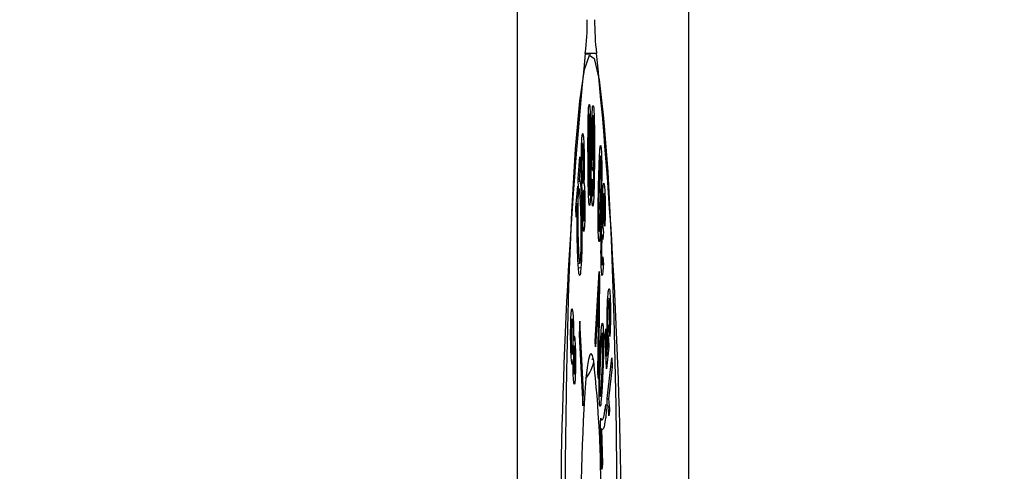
# Model space of a CAD drawing. Header units: millimetres. Extents: x 0 to 1262, y 0 to 420.
# Tile 44 of 100: x 749.91 to 756.53, y 166.33 to 169.37. Entities that reach past the tile are written whole.
import ezdxf

# ---------------------------------------------------------------- set-up
doc = ezdxf.new("R2010")
doc.units = ezdxf.units.MM
doc.header["$PDSIZE"] = -1
doc.layers.add('SLD-0', color=7, linetype='Continuous')
doc.styles.add('SLDTEXTSTYLE0', font='TXT', dxfattribs={"width": 0.75})
doc.dimstyles.new('SLDDIMSTYLE8', dxfattribs={"dimtxt": 3.5, "dimasz": 3.2, "dimexe": 0, "dimexo": 0.0625, "dimgap": 0.875, "dimtad": 0, "dimtih": 1, "dimtoh": 1, "dimdec": 1, "dimlfac": 3, "dimrnd": 1e-09, "dimzin": 4, "dimdsep": 46, "dimtxsty": 'SLDTEXTSTYLE0', "dimblk1": 'NONE', "dimsah": 1, "dimcen": 0, "dimadec": 0, "dimazin": 1, "dimtfac": 1, "dimtdec": 1, "dimtmove": 0, "dimatfit": 3, "dimldrblk": 'NONE', "dimfxl": 1, "dimfrac": 2, "dimtolj": 1, "dimtzin": 12, "dimarcsym": 0})

# ---------------------------------------------------------------- blocks, each defined once
blk = doc.blocks.new('*D106')
at = {"layer": 'Defpoints', "color": 0, "transparency": 16777216}
for p in [(735.6146, 174.5968), (738.2073, 172.0041)]:
    blk.add_point(p, dxfattribs=at)
at = {"layer": 'SLD-0', "color": 0, "lineweight": -2, "transparency": 16777216}
for p, q in [((735.6146, 174.5968), (738.2073, 172.0041)), ((752.8934, 157.318), (740.4701, 169.7413)), ((756.0934, 157.318), (752.8934, 157.318))]:
    blk.add_line(p, q, dxfattribs=at)
at = {"layer": 'SLD-0', "color": 0, "transparency": 16777216}
blk.add_solid([(740.8472, 170.1184), (740.093, 169.3642), (738.2073, 172.0041)], dxfattribs=at)
at = {"layer": 'SLD-0', "color": 0, "transparency": 16777216, "insert": (756.9684, 159.068), "char_height": 3.5, "attachment_point": 1, "style": 'SLDTEXTSTYLE0'}
blk.add_mtext('\\A1;3X∅11.0 [∅0.43]', dxfattribs=at)
blk = doc.blocks.new('_None')

msp = doc.modelspace()

# ---------------------------------------------------------------- linework, layer by layer
at = {"color": 7, "linetype": 'Continuous', "lineweight": 25}
for p, q in [((754.410979, 340.957163), (754.410979, 150.643677)), ((753.257384, 334.26349), (753.257384, 157.33735)), ((753.753808, 169.133753), (753.714556, 169.133753)), ((753.791745, 169.139309), (753.715871, 169.139309)), ((753.736565, 168.729431), (753.742538, 168.729118)), ((753.743486, 168.728416), (753.743056, 168.728438)), ((753.69996, 168.529154), (753.699594, 168.529173)), ((753.734348, 168.448749), (753.737972, 168.448763)), ((753.668723, 168.29654), (753.680207, 168.443243)), ((753.680207, 168.443243), (753.682445, 168.379285)), ((753.766856, 168.425348), (753.773944, 168.423955)), ((753.815716, 168.428019), (753.811307, 168.428206)), ((753.682445, 168.379285), (753.674994, 168.288574)), ((753.675209, 168.379396), (753.682445, 168.379285)), ((753.671116, 168.228033), (753.668723, 168.29654)), ((753.669283, 168.280499), (753.680003, 168.281045)), ((753.692508, 168.269151), (753.698992, 168.26943)), ((753.700989, 168.269516), (753.706285, 168.269745)), ((753.758296, 168.293764), (753.761807, 168.29335)), ((753.653371, 168.10065), (753.664819, 168.246759)), ((753.664819, 168.246759), (753.667174, 168.179463)), ((753.676411, 168.224436), (753.675363, 168.224489)), ((753.705824, 168.215585), (753.705564, 168.215598)), ((753.662752, 168.132337), (753.655575, 168.03751)), ((753.659544, 168.179444), (753.667174, 168.179463)), ((753.662462, 168.118285), (753.665745, 168.118238)), ((753.655575, 168.03751), (753.653371, 168.10065)), ((753.847654, 167.97818), (753.844441, 168.008931)), ((753.837696, 167.942024), (753.835151, 167.887809)), ((753.835151, 167.887809), (753.834731, 167.894703)), ((753.667693, 167.728736), (753.677703, 167.729255)), ((753.835075, 167.771457), (753.837494, 167.720242)), ((753.669597, 167.699164), (753.68664, 167.698423)), ((753.781714, 167.203909), (753.809245, 167.673527)), ((753.809245, 167.673527), (753.812611, 167.635699)), ((753.812611, 167.635699), (753.804426, 166.948667)), ((753.804471, 167.592098), (753.808965, 167.591218)), ((753.807019, 167.635555), (753.812611, 167.635699)), ((753.804723, 167.511326), (753.785063, 167.166276)), ((753.799747, 167.511517), (753.804723, 167.511326)), ((753.800871, 166.988647), (753.807351, 167.481781)), ((753.680234, 167.3394), (753.675235, 167.246373)), ((753.704578, 166.861811), (753.680234, 167.3394)), ((753.850297, 167.242347), (753.853681, 167.286251)), ((753.853681, 167.286251), (753.860089, 167.1063)), ((753.881077, 167.235875), (753.878686, 167.290012)), ((753.634603, 167.212358), (753.645849, 167.212865)), ((753.675235, 167.246373), (753.699579, 166.768783)), ((753.785063, 167.166276), (753.781714, 167.203909)), ((753.82829, 167.247819), (753.821935, 167.248129)), ((753.858287, 167.018144), (753.850297, 167.242347)), ((753.87323, 167.224473), (753.874655, 167.166759)), ((753.874655, 167.166759), (753.858287, 167.018144)), ((753.860089, 167.1063), (753.868702, 167.182688)), ((753.866927, 167.166951), (753.874655, 167.166759)), ((753.855157, 167.105973), (753.860089, 167.1063)), ((753.863142, 166.817695), (753.895105, 167.092756)), ((753.895105, 167.092756), (753.896558, 167.031271)), ((753.896558, 167.031271), (753.871655, 166.816971)), ((753.887987, 167.031495), (753.896558, 167.031271)), ((753.804426, 166.948667), (753.800871, 166.988647)), ((753.694837, 166.86182), (753.704578, 166.861811)), ((753.699579, 166.768783), (753.704578, 166.861811)), ((753.864081, 166.777862), (753.863142, 166.817695)), ((753.863161, 166.816902), (753.871655, 166.816971)), ((753.854367, 166.779365), (753.85606, 166.717929)), ((753.879243, 166.735139), (753.875468, 166.702593)), ((753.818671, 166.6555), (753.821628, 166.685333)), ((753.820559, 166.674548), (753.829229, 166.675003)), ((753.827358, 166.341445), (753.818671, 166.6555)), ((753.819764, 166.616003), (753.824452, 166.615706)), ((753.824452, 166.615706), (753.831017, 166.378314)), ((753.826335, 166.378417), (753.831017, 166.378314)), ((753.831017, 166.378314), (753.827358, 166.341445))]:
    msp.add_line(p, q, dxfattribs=at)
at = {"color": 7, "linetype": 'Continuous', "lineweight": 25, "flags": 128}
for points in [[(753.710886, 169.031286), (753.743662, 169.128111), (753.776805, 169.104664), (753.809117, 168.961794), (753.839429, 168.704663), (753.866648, 168.342565), (753.889788, 167.888588), (753.908013, 167.359138), (753.920665, 166.773353), (753.927286, 166.152403)], [(753.579365, 165.765112), (753.582167, 166.396552), (753.591174, 167.006447), (753.606058, 167.572752), (753.626282, 168.075001), (753.651116, 168.49504), (753.679661, 168.817689), (753.710886, 169.031286)], [(753.772592, 167.072423), (753.763742, 167.108387), (753.754722, 167.121971), (753.745686, 167.112944), (753.736789, 167.081458), (753.728184, 167.028054), (753.720017, 166.953645), (753.712428, 166.859503), (753.705547, 166.747241)]]:
    msp.add_lwpolyline(points, dxfattribs=at)
at = {"color": 7, "linetype": 'Continuous', "lineweight": 25}
for centre, radius, start, end in [((752.04415, 169.348542), 1.684765, 352.8659201, 0.5891838), ((755.463466, 169.348542), 1.684765, 179.4108162, 187.1340799), ((787.008103, 165.80042), 33.459242, 174.2729373, 185.7270627), ((720.499513, 165.80042), 33.459242, 354.2729373, 5.7270627), ((745.708696, 166.186754), 8.112387, 359.5680943, 6.2677523), ((774.346129, 165.806303), 20.662018, 177.389877, 180.918083)]:
    msp.add_arc(centre, radius, start, end, dxfattribs=at)
for points, knots in [([(753.734358, 168.443657), (753.734284, 168.470284), (753.734059, 168.550675), (753.734537, 168.65187), (753.736541, 168.735647), (753.738542, 168.775306), (753.74068, 168.79286), (753.741957, 168.795554), (753.742374, 168.796434)], [0, 0, 0, 0, 0.18763089, 0.56650005, 0.69649027, 0.82783665, 0.94372094, 1, 1, 1, 1]), ([(753.742374, 168.796434), (753.743301, 168.79595), (753.745139, 168.794989), (753.747753, 168.766527), (753.750149, 168.715026), (753.752238, 168.6131), (753.752684, 168.526718), (753.752978, 168.470043)], [0, 0, 0, 0, 0.12289195, 0.24381915, 0.39132242, 0.60064475, 1, 1, 1, 1]), ([(753.759308, 168.580469), (753.75954, 168.607068), (753.760007, 168.660451), (753.761882, 168.724573), (753.764265, 168.768866), (753.766818, 168.789946), (753.768581, 168.789538), (753.769396, 168.78935)], [0, 0, 0, 0, 0.25517195, 0.51209752, 0.68202558, 0.85291827, 1, 1, 1, 1]), ([(753.769396, 168.78935), (753.770465, 168.785153), (753.77261, 168.776732), (753.775222, 168.732884), (753.777236, 168.665517), (753.778026, 168.56644), (753.777749, 168.491195), (753.777593, 168.448913)], [0, 0, 0, 0, 0.14729299, 0.29557201, 0.45898953, 0.69599647, 1, 1, 1, 1]), ([(753.742538, 168.729118), (753.742052, 168.727366), (753.74111, 168.723967), (753.739804, 168.703251), (753.73861, 168.66843), (753.737832, 168.608971), (753.737701, 168.533463), (753.737881, 168.477135), (753.737972, 168.448763)], [0, 0, 0, 0, 0.08701906, 0.16885561, 0.29466373, 0.47175882, 0.73392302, 1, 1, 1, 1]), ([(753.749393, 168.46494), (753.749268, 168.491558), (753.749019, 168.544834), (753.748347, 168.61796), (753.747245, 168.675097), (753.745782, 168.708176), (753.744372, 168.725781), (753.743247, 168.729429), (753.74264, 168.729163), (753.742538, 168.729118)], [0, 0, 0, 0, 0.24785058, 0.49606671, 0.68875265, 0.80342325, 0.89228266, 0.98186063, 1, 1, 1, 1]), ([(753.769021, 168.722488), (753.768483, 168.722268), (753.767467, 168.721853), (753.765877, 168.70446), (753.76444, 168.676167), (753.76331, 168.631239), (753.763051, 168.597462), (753.762906, 168.578519)], [0, 0, 0, 0, 0.14850693, 0.28067014, 0.50073683, 0.72000321, 1, 1, 1, 1]), ([(753.774069, 168.551991), (753.774113, 168.579472), (753.774181, 168.62252), (753.772891, 168.675939), (753.771411, 168.707555), (753.769947, 168.719771), (753.769208, 168.721939), (753.769021, 168.722488)], [0, 0, 0, 0, 0.37525962, 0.58781478, 0.80153911, 0.94977281, 1, 1, 1, 1]), ([(753.690434, 168.33355), (753.690001, 168.359555), (753.689229, 168.405989), (753.689701, 168.476581), (753.691164, 168.534258), (753.693251, 168.57087), (753.694744, 168.583892), (753.695252, 168.58833)], [0, 0, 0, 0, 0.26794157, 0.47841999, 0.68903629, 0.8940124, 1, 1, 1, 1]), ([(753.695252, 168.58833), (753.696484, 168.595069), (753.698701, 168.607204), (753.70199, 168.592635), (753.704711, 168.562599), (753.706781, 168.518116), (753.707635, 168.48254), (753.708031, 168.466074)], [0, 0, 0, 0, 0.23695094, 0.42670768, 0.61567002, 0.822109, 1, 1, 1, 1]), ([(753.696568, 168.525621), (753.695932, 168.519188), (753.694725, 168.506979), (753.693604, 168.474826), (753.693022, 168.438299), (753.69307, 168.398358), (753.693539, 168.372423), (753.693767, 168.359766)], [0, 0, 0, 0, 0.20919243, 0.39703349, 0.5775986, 0.7938688, 1, 1, 1, 1]), ([(753.704684, 168.440349), (753.704145, 168.460852), (753.703277, 168.493836), (753.701084, 168.523296), (753.699031, 168.535319), (753.697464, 168.53182), (753.696703, 168.526557), (753.696568, 168.525621)], [0, 0, 0, 0, 0.34407739, 0.5535201, 0.76354963, 0.95796586, 1, 1, 1, 1]), ([(753.766591, 168.348934), (753.765738, 168.352346), (753.764043, 168.359124), (753.761767, 168.394953), (753.760014, 168.445738), (753.759127, 168.512013), (753.759246, 168.557118), (753.759308, 168.580469)], [0, 0, 0, 0, 0.16479254, 0.32733863, 0.54874621, 0.76638508, 1, 1, 1, 1]), ([(753.762906, 168.578519), (753.762853, 168.551018), (753.762776, 168.51075), (753.76393, 168.462332), (753.765183, 168.436247), (753.766532, 168.422949), (753.767346, 168.420523), (753.767661, 168.419584)], [0, 0, 0, 0, 0.39810295, 0.58294132, 0.76862359, 0.91040851, 1, 1, 1, 1]), ([(753.767661, 168.419584), (753.768338, 168.41982), (753.769595, 168.420259), (753.771359, 168.440255), (753.772814, 168.469356), (753.773745, 168.509519), (753.773961, 168.537872), (753.774069, 168.551991)], [0, 0, 0, 0, 0.19046469, 0.35411799, 0.57116094, 0.7864443, 1, 1, 1, 1]), ([(753.805965, 168.274573), (753.806599, 168.298327), (753.808512, 168.370033), (753.811566, 168.453394), (753.815495, 168.507504), (753.818284, 168.523412), (753.820633, 168.518274), (753.821833, 168.508323), (753.82224, 168.504945)], [0, 0, 0, 0, 0.18642429, 0.56273585, 0.69356178, 0.82577077, 0.94085199, 1, 1, 1, 1]), ([(753.708031, 168.466074), (753.708471, 168.440037), (753.709182, 168.397925), (753.708795, 168.336751), (753.707757, 168.29587), (753.706699, 168.277081), (753.706285, 168.269745)], [0, 0, 0, 0, 0.37936764, 0.61361094, 0.84912472, 1, 1, 1, 1]), ([(753.737972, 168.448763), (753.738094, 168.42214), (753.73834, 168.36886), (753.739, 168.296097), (753.740086, 168.239213), (753.741531, 168.206356), (753.742927, 168.18859), (753.744077, 168.184467), (753.744718, 168.184807), (753.744859, 168.184882)], [0, 0, 0, 0, 0.24730308, 0.49493233, 0.68351994, 0.79869444, 0.88654853, 0.97499115, 1, 1, 1, 1]), ([(753.744859, 168.184882), (753.745337, 168.186587), (753.746264, 168.189899), (753.747563, 168.210383), (753.748741, 168.244733), (753.749516, 168.30396), (753.749653, 168.379455), (753.74948, 168.436305), (753.749393, 168.46494)], [0, 0, 0, 0, 0.08567378, 0.166413, 0.2932217, 0.46574339, 0.73089314, 1, 1, 1, 1]), ([(753.752978, 168.470043), (753.75305, 168.443421), (753.753269, 168.363047), (753.752799, 168.261708), (753.750783, 168.17797), (753.7488, 168.138007), (753.746656, 168.120596), (753.745383, 168.117877), (753.744958, 168.11697)], [0, 0, 0, 0, 0.18750653, 0.56610014, 0.69650756, 0.82829005, 0.94277041, 1, 1, 1, 1]), ([(753.777593, 168.448913), (753.777423, 168.422472), (753.776909, 168.342686), (753.775613, 168.241063), (753.772632, 168.161945), (753.770123, 168.125934), (753.767594, 168.111414), (753.766126, 168.112638), (753.765516, 168.113147)], [0, 0, 0, 0, 0.17687205, 0.53371154, 0.67396412, 0.81482655, 0.92304679, 1, 1, 1, 1]), ([(753.82061, 168.444559), (753.820152, 168.447679), (753.819261, 168.453747), (753.8176, 168.448691), (753.815659, 168.430543), (753.813393, 168.386666), (753.811287, 168.321591), (753.80993, 168.270185), (753.809246, 168.244285)], [0, 0, 0, 0, 0.08510732, 0.16554854, 0.29044569, 0.46424172, 0.73007559, 1, 1, 1, 1]), ([(753.82224, 168.504945), (753.823059, 168.495296), (753.824667, 168.47634), (753.826193, 168.424482), (753.826906, 168.353432), (753.825892, 168.24558), (753.824047, 168.167537), (753.822889, 168.118545)], [0, 0, 0, 0, 0.12654098, 0.24858756, 0.40221558, 0.62473334, 1, 1, 1, 1]), ([(753.701931, 168.274727), (753.702569, 168.281222), (753.703757, 168.29333), (753.704819, 168.325505), (753.705402, 168.361375), (753.705376, 168.401389), (753.704911, 168.427543), (753.704684, 168.440349)], [0, 0, 0, 0, 0.21079478, 0.39292673, 0.57239359, 0.79063671, 1, 1, 1, 1]), ([(753.738256, 168.1777), (753.737538, 168.201017), (753.736106, 168.24755), (753.734925, 168.338803), (753.734569, 168.404552), (753.734358, 168.443657)], [0, 0, 0, 0, 0.28927825, 0.57729595, 1, 1, 1, 1]), ([(753.773944, 168.423955), (753.773248, 168.407094), (753.772018, 168.377249), (753.769351, 168.350174), (753.767537, 168.349359), (753.766591, 168.348934)], [0, 0, 0, 0, 0.38323031, 0.67832138, 1, 1, 1, 1]), ([(753.771364, 168.242563), (753.771961, 168.267119), (753.772955, 168.308056), (753.773594, 168.37022), (753.773827, 168.406001), (753.773944, 168.423955)], [0, 0, 0, 0, 0.42757829, 0.71278051, 1, 1, 1, 1]), ([(753.819634, 168.148539), (753.820228, 168.172744), (753.821416, 168.221194), (753.822728, 168.291088), (753.823302, 168.351353), (753.822894, 168.394297), (753.822149, 168.423368), (753.821269, 168.437817), (753.820718, 168.443459), (753.82061, 168.444559)], [0, 0, 0, 0, 0.24632205, 0.49304909, 0.68497607, 0.80166189, 0.88972363, 0.97848423, 1, 1, 1, 1]), ([(753.698794, 168.212334), (753.697675, 168.214388), (753.69563, 168.218146), (753.693123, 168.250585), (753.691459, 168.289982), (753.690759, 168.319744), (753.690434, 168.33355)], [0, 0, 0, 0, 0.29689621, 0.54295635, 0.78798034, 1, 1, 1, 1]), ([(753.693767, 168.359766), (753.694204, 168.342436), (753.694969, 168.312011), (753.696952, 168.280996), (753.698924, 168.266905), (753.700667, 168.266515), (753.701568, 168.272366), (753.701931, 168.274727)], [0, 0, 0, 0, 0.2885657, 0.50661345, 0.7248176, 0.88900779, 1, 1, 1, 1]), ([(753.674994, 168.288574), (753.675693, 168.288775), (753.67688, 168.289118), (753.678557, 168.286493), (753.67952, 168.282866), (753.680003, 168.281045)], [0, 0, 0, 0, 0.41627324, 0.70696136, 1, 1, 1, 1]), ([(753.680003, 168.281045), (753.681339, 168.272317), (753.684529, 168.251482), (753.688017, 168.195383), (753.689789, 168.148824), (753.690414, 168.132376)], [0, 0, 0, 0, 0.31799899, 0.75908201, 1, 1, 1, 1]), ([(753.706285, 168.269745), (753.707246, 168.267267), (753.708943, 168.262889), (753.71098, 168.235654), (753.712205, 168.204822), (753.712724, 168.182647), (753.712944, 168.173216)], [0, 0, 0, 0, 0.32301476, 0.57072135, 0.81741781, 1, 1, 1, 1]), ([(753.765516, 168.113147), (753.764529, 168.116907), (753.76274, 168.123715), (753.760625, 168.155133), (753.759076, 168.198867), (753.758398, 168.24751), (753.758323, 168.281352), (753.758296, 168.293764)], [0, 0, 0, 0, 0.22707906, 0.41120715, 0.59476003, 0.85137522, 1, 1, 1, 1]), ([(753.761807, 168.29335), (753.761845, 168.286718), (753.761921, 168.27345), (753.762141, 168.247344), (753.762589, 168.229519), (753.762885, 168.217763)], [0, 0, 0, 0, 0.2538574, 0.50791341, 1, 1, 1, 1]), ([(753.80235, 168.005111), (753.802337, 168.032155), (753.80231, 168.08613), (753.803683, 168.177107), (753.80511, 168.238063), (753.805965, 168.274573)], [0, 0, 0, 0, 0.28710977, 0.57300864, 1, 1, 1, 1]), ([(753.831699, 168.171843), (753.832615, 168.192692), (753.83428, 168.230611), (753.837719, 168.262072), (753.841002, 168.270116), (753.843884, 168.259265), (753.845343, 168.241827), (753.845985, 168.234153)], [0, 0, 0, 0, 0.25965543, 0.47223918, 0.68462554, 0.86121579, 1, 1, 1, 1]), ([(753.685907, 168.086786), (753.685069, 168.108385), (753.68319, 168.156791), (753.679145, 168.211803), (753.674745, 168.235339), (753.672068, 168.22995), (753.671116, 168.228033)], [0, 0, 0, 0, 0.24075862, 0.53958318, 0.83614498, 1, 1, 1, 1]), ([(753.69748, 168.057737), (753.697163, 168.076587), (753.696618, 168.10895), (753.696926, 168.157395), (753.69777, 168.190169), (753.698525, 168.206517), (753.698794, 168.212334)], [0, 0, 0, 0, 0.35334079, 0.60665093, 0.86004884, 1, 1, 1, 1]), ([(753.703156, 168.211716), (753.702669, 168.206881), (753.701689, 168.197156), (753.700775, 168.171052), (753.700308, 168.141597), (753.700336, 168.111218), (753.700675, 168.09197), (753.700836, 168.082806)], [0, 0, 0, 0, 0.20478814, 0.41191119, 0.59934295, 0.80925234, 1, 1, 1, 1]), ([(753.70962, 168.145228), (753.709219, 168.16076), (753.708563, 168.186227), (753.706887, 168.209803), (753.705266, 168.219858), (753.703974, 168.217007), (753.703317, 168.21276), (753.703156, 168.211716)], [0, 0, 0, 0, 0.32679305, 0.53582781, 0.7454804, 0.93746608, 1, 1, 1, 1]), ([(753.762885, 168.217763), (753.7631, 168.212481), (753.7636, 168.200195), (753.764674, 168.184983), (753.76561, 168.181475), (753.766086, 168.179694)], [0, 0, 0, 0, 0.27068713, 0.62962663, 1, 1, 1, 1]), ([(753.766086, 168.179694), (753.766644, 168.179698), (753.767765, 168.179706), (753.769446, 168.19683), (753.770576, 168.219934), (753.771174, 168.237109), (753.771364, 168.242563)], [0, 0, 0, 0, 0.25198389, 0.50597907, 0.84312697, 1, 1, 1, 1]), ([(753.809246, 168.244285), (753.808653, 168.220075), (753.807467, 168.171616), (753.806144, 168.101916), (753.805565, 168.04208), (753.805948, 167.999209), (753.806699, 167.970126), (753.807595, 167.954934), (753.808172, 167.949013), (753.808299, 167.947709)], [0, 0, 0, 0, 0.24545744, 0.49129742, 0.68145748, 0.79566882, 0.88496385, 0.97465322, 1, 1, 1, 1]), ([(753.843936, 168.178298), (753.843307, 168.185037), (753.842122, 168.197727), (753.840085, 168.197581), (753.838117, 168.18774), (753.836243, 168.16514), (753.835284, 168.142287), (753.834801, 168.130781)], [0, 0, 0, 0, 0.20266468, 0.38170081, 0.56404646, 0.78051079, 1, 1, 1, 1]), ([(753.845985, 168.234153), (753.84686, 168.21936), (753.84847, 168.192153), (753.849532, 168.134972), (753.849683, 168.076955), (753.848964, 168.023149), (753.848044, 167.991562), (753.847654, 167.97818)], [0, 0, 0, 0, 0.2316017, 0.42597374, 0.61946178, 0.83877411, 1, 1, 1, 1]), ([(753.661391, 168.048411), (753.661553, 168.062671), (753.661796, 168.084156), (753.66232, 168.111774), (753.662608, 168.125479), (753.662752, 168.132337)], [0, 0, 0, 0, 0.4964621, 0.74801138, 1, 1, 1, 1]), ([(753.665745, 168.118238), (753.665493, 168.091599), (753.664907, 168.029606), (753.665936, 167.939553), (753.667558, 167.885752), (753.668245, 167.862946)], [0, 0, 0, 0, 0.30269634, 0.70441125, 1, 1, 1, 1]), ([(753.667174, 168.179463), (753.667005, 168.173619), (753.666667, 168.161929), (753.666158, 168.141718), (753.665896, 168.126809), (753.665745, 168.118238)], [0, 0, 0, 0, 0.29819256, 0.59653497, 1, 1, 1, 1]), ([(753.690414, 168.132376), (753.691131, 168.109276), (753.692925, 168.05139), (753.69408, 167.954592), (753.693405, 167.854885), (753.69121, 167.773714), (753.688629, 167.725249), (753.686969, 167.702867), (753.68664, 167.698423)], [0, 0, 0, 0, 0.16290628, 0.4082098, 0.58615372, 0.76399978, 0.95314008, 1, 1, 1, 1]), ([(753.707288, 168.017237), (753.707767, 168.022061), (753.708729, 168.031757), (753.709626, 168.05777), (753.710113, 168.087749), (753.710115, 168.118107), (753.709769, 168.137059), (753.70962, 168.145228)], [0, 0, 0, 0, 0.20377619, 0.40953588, 0.60045959, 0.82776628, 1, 1, 1, 1]), ([(753.712944, 168.173216), (753.713358, 168.146743), (753.714045, 168.102764), (753.7133, 168.039638), (753.711866, 167.993128), (753.71008, 167.967135), (753.70894, 167.957457), (753.708622, 167.954759)], [0, 0, 0, 0, 0.31223451, 0.51870152, 0.72519705, 0.92339318, 1, 1, 1, 1]), ([(753.744958, 168.11697), (753.743962, 168.117403), (753.742024, 168.118246), (753.739705, 168.14453), (753.738682, 168.167947), (753.738256, 168.1777)], [0, 0, 0, 0, 0.38127696, 0.74229553, 1, 1, 1, 1]), ([(753.822889, 168.118545), (753.822256, 168.094777), (753.820347, 168.023034), (753.817287, 167.939757), (753.813361, 167.885645), (753.810572, 167.869415), (753.80821, 167.874191), (753.807004, 167.884283), (753.806598, 167.887679)], [0, 0, 0, 0, 0.18626086, 0.56221579, 0.69283852, 0.82486595, 0.94106861, 1, 1, 1, 1]), ([(753.808299, 167.947709), (753.808766, 167.944642), (753.809678, 167.938642), (753.811347, 167.944111), (753.813295, 167.963444), (753.815532, 168.00773), (753.817632, 168.072457), (753.818964, 168.123056), (753.819634, 168.148539)], [0, 0, 0, 0, 0.08649737, 0.16921872, 0.29237537, 0.47235822, 0.73426662, 1, 1, 1, 1]), ([(753.830999, 167.977653), (753.830511, 167.991643), (753.82956, 168.018906), (753.829434, 168.072856), (753.83014, 168.125183), (753.831203, 168.156986), (753.831699, 168.171843)], [0, 0, 0, 0, 0.2367794, 0.4614651, 0.7484274, 1, 1, 1, 1]), ([(753.834801, 168.130781), (753.834197, 168.111536), (753.833241, 168.081134), (753.833144, 168.032432), (753.833683, 167.99593), (753.834625, 167.973667), (753.835246, 167.964464), (753.835388, 167.962371)], [0, 0, 0, 0, 0.35153917, 0.55533963, 0.7597944, 0.94537754, 1, 1, 1, 1]), ([(753.844441, 168.008931), (753.845022, 168.033763), (753.845921, 168.072151), (753.845932, 168.124638), (753.845223, 168.15571), (753.844467, 168.170454), (753.844011, 168.177199), (753.843936, 168.178298)], [0, 0, 0, 0, 0.4350113, 0.67247245, 0.8217523, 0.97093962, 1, 1, 1, 1]), ([(753.688849, 167.882349), (753.68889, 167.909502), (753.688981, 167.971012), (753.687466, 168.039505), (753.686212, 168.077543), (753.685907, 168.086786)], [0, 0, 0, 0, 0.37433143, 0.84796587, 1, 1, 1, 1]), ([(753.708622, 167.954759), (753.707559, 167.948797), (753.705631, 167.937982), (753.702747, 167.95003), (753.700336, 167.975825), (753.698532, 168.013908), (753.697805, 168.044221), (753.69748, 168.057737)], [0, 0, 0, 0, 0.23686614, 0.42970453, 0.62181381, 0.83137075, 1, 1, 1, 1]), ([(753.700836, 168.082806), (753.701145, 168.070594), (753.701723, 168.047802), (753.70323, 168.023487), (753.704805, 168.011669), (753.706226, 168.010632), (753.70697, 168.015257), (753.707288, 168.017237)], [0, 0, 0, 0, 0.26035478, 0.48587631, 0.71164136, 0.87659627, 1, 1, 1, 1]), ([(753.664422, 167.800998), (753.663702, 167.824039), (753.662016, 167.877999), (753.660992, 167.964989), (753.661277, 168.024626), (753.661391, 168.048411)], [0, 0, 0, 0, 0.30938389, 0.72455985, 1, 1, 1, 1]), ([(753.806598, 167.887679), (753.805724, 167.897895), (753.804039, 167.917597), (753.802741, 167.963115), (753.802463, 167.992932), (753.80235, 168.005111)], [0, 0, 0, 0, 0.38917458, 0.75051883, 1, 1, 1, 1]), ([(753.823614, 167.911128), (753.824468, 167.929352), (753.825881, 167.959499), (753.828648, 167.978795), (753.830238, 167.978023), (753.830999, 167.977653)], [0, 0, 0, 0, 0.44329862, 0.73331487, 1, 1, 1, 1]), ([(753.834731, 167.894703), (753.834126, 167.901841), (753.832997, 167.915178), (753.831036, 167.920432), (753.829241, 167.913553), (753.827661, 167.895586), (753.826908, 167.877919), (753.826521, 167.868839)], [0, 0, 0, 0, 0.22610985, 0.42244347, 0.61923743, 0.80428916, 1, 1, 1, 1]), ([(753.835388, 167.962371), (753.835687, 167.958866), (753.836198, 167.952865), (753.836985, 167.946618), (753.837459, 167.943558), (753.837696, 167.942024)], [0, 0, 0, 0, 0.41195277, 0.70518245, 1, 1, 1, 1]), ([(753.668245, 167.862946), (753.669106, 167.841803), (753.67114, 167.791862), (753.674749, 167.741229), (753.678629, 167.724131), (753.681784, 167.731257), (753.68361, 167.751154), (753.684553, 167.76144)], [0, 0, 0, 0, 0.21907554, 0.51745184, 0.67447481, 0.83171456, 1, 1, 1, 1]), ([(753.684553, 167.76144), (753.685117, 167.769351), (753.686548, 167.789426), (753.688237, 167.830301), (753.688662, 167.866442), (753.688849, 167.882349)], [0, 0, 0, 0, 0.2669542, 0.67736527, 1, 1, 1, 1]), ([(753.825101, 167.676043), (753.824305, 167.689488), (753.822764, 167.715536), (753.821756, 167.770049), (753.821612, 167.825389), (753.822338, 167.873681), (753.823249, 167.900429), (753.823614, 167.911128)], [0, 0, 0, 0, 0.22800437, 0.44174546, 0.63667012, 0.85467545, 1, 1, 1, 1]), ([(753.826521, 167.868839), (753.826053, 167.853865), (753.825297, 167.829682), (753.825224, 167.79055), (753.825687, 167.759956), (753.826495, 167.741454), (753.827024, 167.733427), (753.827137, 167.7317)], [0, 0, 0, 0, 0.33492833, 0.54093838, 0.74727263, 0.94563069, 1, 1, 1, 1]), ([(753.672993, 167.663916), (753.671717, 167.67552), (753.669509, 167.695605), (753.666642, 167.743834), (753.665226, 167.780314), (753.664422, 167.800998)], [0, 0, 0, 0, 0.37201328, 0.64393147, 1, 1, 1, 1]), ([(753.837494, 167.720242), (753.836454, 167.701838), (753.834666, 167.670197), (753.831398, 167.64588), (753.828404, 167.644962), (753.82631, 167.660484), (753.825334, 167.673049), (753.825101, 167.676043)], [0, 0, 0, 0, 0.30489848, 0.52419356, 0.74463308, 0.93914597, 1, 1, 1, 1]), ([(753.827137, 167.7317), (753.827649, 167.726096), (753.828647, 167.715151), (753.830482, 167.714354), (753.832518, 167.727342), (753.834006, 167.750183), (753.834861, 167.767183), (753.835075, 167.771457)], [0, 0, 0, 0, 0.19331139, 0.37754929, 0.58931729, 0.89675761, 1, 1, 1, 1]), ([(753.68664, 167.698423), (753.685423, 167.684733), (753.682982, 167.657268), (753.678605, 167.640277), (753.675202, 167.649077), (753.673363, 167.661431), (753.672993, 167.663916)], [0, 0, 0, 0, 0.29464569, 0.59110986, 0.91777111, 1, 1, 1, 1]), ([(753.808965, 167.591218), (753.808481, 167.581584), (753.807552, 167.56308), (753.806135, 167.536484), (753.805194, 167.519714), (753.804723, 167.511326)], [0, 0, 0, 0, 0.3518999, 0.6758565, 1, 1, 1, 1]), ([(753.807351, 167.481781), (753.807526, 167.494707), (753.807862, 167.519514), (753.808402, 167.555991), (753.808777, 167.579474), (753.808965, 167.591218)], [0, 0, 0, 0, 0.35225205, 0.67606999, 1, 1, 1, 1]), ([(753.868185, 167.506363), (753.869401, 167.520132), (753.871839, 167.547758), (753.875745, 167.561853), (753.879151, 167.556031), (753.881795, 167.532698), (753.883196, 167.505241), (753.883833, 167.488539), (753.883948, 167.485534)], [0, 0, 0, 0, 0.2396244, 0.48075343, 0.66376685, 0.81535565, 0.96678016, 1, 1, 1, 1]), ([(753.863856, 167.244464), (753.863394, 167.26104), (753.862486, 167.293563), (753.862467, 167.349517), (753.863241, 167.405057), (753.865115, 167.461459), (753.867097, 167.490446), (753.868185, 167.506363)], [0, 0, 0, 0, 0.18228545, 0.35765644, 0.53377261, 0.74397887, 1, 1, 1, 1]), ([(753.881072, 167.446881), (753.880625, 167.456727), (753.879784, 167.475226), (753.877812, 167.489704), (753.875428, 167.492494), (753.872841, 167.478692), (753.87128, 167.46009), (753.870552, 167.451404)], [0, 0, 0, 0, 0.17289585, 0.32481691, 0.52792349, 0.77956927, 1, 1, 1, 1]), ([(753.883948, 167.485534), (753.884518, 167.465548), (753.885555, 167.429159), (753.885581, 167.368154), (753.884706, 167.313517), (753.883072, 167.26894), (753.881684, 167.245929), (753.881077, 167.235875)], [0, 0, 0, 0, 0.23786812, 0.43309233, 0.62779462, 0.83738032, 1, 1, 1, 1]), ([(753.618717, 167.336821), (753.619477, 167.356364), (753.620851, 167.391663), (753.623926, 167.41843), (753.627022, 167.42568), (753.630065, 167.414709), (753.631855, 167.396401), (753.632701, 167.387758)], [0, 0, 0, 0, 0.23672567, 0.42759776, 0.61793716, 0.81962347, 1, 1, 1, 1]), ([(753.870552, 167.451404), (753.869416, 167.434297), (753.867734, 167.408954), (753.866588, 167.359168), (753.866407, 167.320253), (753.866878, 167.289903), (753.867366, 167.274782), (753.867519, 167.270047)], [0, 0, 0, 0, 0.38158479, 0.56531136, 0.7497362, 0.92162377, 1, 1, 1, 1]), ([(753.878686, 167.290012), (753.879527, 167.305683), (753.880842, 167.330191), (753.881808, 167.374325), (753.881969, 167.413133), (753.881369, 167.435701), (753.881072, 167.446881)], [0, 0, 0, 0, 0.37210023, 0.58190659, 0.79288107, 1, 1, 1, 1]), ([(753.622966, 167.079681), (753.621797, 167.095366), (753.619708, 167.123399), (753.617846, 167.185185), (753.617199, 167.247713), (753.6177, 167.300368), (753.618457, 167.327495), (753.618717, 167.336821)], [0, 0, 0, 0, 0.26927778, 0.48126584, 0.69355319, 0.89465083, 1, 1, 1, 1]), ([(753.630867, 167.3289), (753.62997, 167.337585), (753.628395, 167.352823), (753.625835, 167.354527), (753.623832, 167.342795), (753.622458, 167.323093), (753.621943, 167.308363), (753.621737, 167.30248)], [0, 0, 0, 0, 0.2906917, 0.51003976, 0.72991921, 0.89212201, 1, 1, 1, 1]), ([(753.633929, 167.166074), (753.634228, 167.178644), (753.634786, 167.202174), (753.634584, 167.242736), (753.633781, 167.280145), (753.632406, 167.309596), (753.63133, 167.3231), (753.630867, 167.3289)], [0, 0, 0, 0, 0.21181741, 0.39650898, 0.61638365, 0.83522443, 1, 1, 1, 1]), ([(753.632701, 167.387758), (753.633881, 167.372249), (753.635795, 167.347089), (753.637407, 167.293439), (753.637866, 167.249217), (753.63762, 167.222484), (753.637528, 167.212422)], [0, 0, 0, 0, 0.38098635, 0.61810088, 0.85626046, 1, 1, 1, 1]), ([(753.817151, 167.176951), (753.818189, 167.194772), (753.821322, 167.248565), (753.825746, 167.305289), (753.830431, 167.328813), (753.833338, 167.324779), (753.835444, 167.303809), (753.836381, 167.286167), (753.836701, 167.280145)], [0, 0, 0, 0, 0.18618119, 0.56199417, 0.69280788, 0.82502276, 0.94027427, 1, 1, 1, 1]), ([(753.621737, 167.30248), (753.621437, 167.290003), (753.620862, 167.266127), (753.621011, 167.227279), (753.621723, 167.192098), (753.623012, 167.16135), (753.624186, 167.14649), (753.624778, 167.138997)], [0, 0, 0, 0, 0.20989149, 0.40165468, 0.58403072, 0.79024191, 1, 1, 1, 1]), ([(753.834049, 167.235044), (753.83368, 167.241068), (753.832961, 167.252806), (753.83134, 167.259405), (753.829236, 167.256095), (753.826298, 167.231716), (753.823061, 167.18547), (753.820791, 167.146003), (753.819646, 167.126103)], [0, 0, 0, 0, 0.08485067, 0.16533057, 0.28575028, 0.45511377, 0.72525633, 1, 1, 1, 1]), ([(753.836701, 167.280145), (753.837291, 167.265295), (753.838447, 167.236172), (753.838885, 167.176442), (753.838166, 167.104255), (753.835154, 167.011279), (753.831983, 166.951539), (753.830023, 166.914599)], [0, 0, 0, 0, 0.12811801, 0.25124445, 0.40686546, 0.63323075, 1, 1, 1, 1]), ([(753.867519, 167.270047), (753.867989, 167.259698), (753.8689, 167.239608), (753.870854, 167.22465), (753.872323, 167.222851), (753.873107, 167.224253), (753.87323, 167.224473)], [0, 0, 0, 0, 0.32735278, 0.63549341, 0.9426878, 1, 1, 1, 1]), ([(753.637528, 167.212422), (753.638459, 167.222363), (753.640058, 167.239443), (753.642683, 167.238615), (753.6445, 167.227128), (753.645502, 167.21654), (753.645849, 167.212865)], [0, 0, 0, 0, 0.35560251, 0.61097279, 0.86497486, 1, 1, 1, 1]), ([(753.645849, 167.212865), (753.646831, 167.19974), (753.648592, 167.176172), (753.650141, 167.123849), (753.650708, 167.070525), (753.650286, 167.023937), (753.649596, 166.999266), (753.649341, 166.990157)], [0, 0, 0, 0, 0.26136584, 0.46932225, 0.67717537, 0.88081591, 1, 1, 1, 1]), ([(753.827548, 166.965121), (753.828555, 166.983668), (753.830571, 167.020785), (753.833135, 167.077012), (753.834801, 167.129514), (753.835232, 167.172448), (753.83509, 167.204492), (753.834539, 167.224052), (753.834131, 167.233208), (753.834049, 167.235044)], [0, 0, 0, 0, 0.24594926, 0.49220391, 0.68682721, 0.80144633, 0.88924873, 0.97778161, 1, 1, 1, 1]), ([(753.868702, 167.182688), (753.868126, 167.186197), (753.866632, 167.1953), (753.864938, 167.217301), (753.864105, 167.238215), (753.863856, 167.244464)], [0, 0, 0, 0, 0.30555667, 0.7924861, 1, 1, 1, 1]), ([(753.624778, 167.138997), (753.625683, 167.130294), (753.627265, 167.115065), (753.629828, 167.113685), (753.631845, 167.125469), (753.633205, 167.145627), (753.633727, 167.160371), (753.633929, 167.166074)], [0, 0, 0, 0, 0.29166074, 0.51031741, 0.72909547, 0.89521817, 1, 1, 1, 1]), ([(753.636881, 167.130285), (753.63665, 167.120829), (753.636186, 167.101827), (753.636292, 167.070561), (753.636858, 167.041624), (753.637849, 167.018001), (753.638723, 167.006828), (753.639131, 167.001625)], [0, 0, 0, 0, 0.20471216, 0.41142261, 0.60133911, 0.81433839, 1, 1, 1, 1]), ([(753.644104, 167.15234), (753.643225, 167.160512), (753.641839, 167.17339), (753.639724, 167.171294), (753.638192, 167.159654), (753.637313, 167.143003), (753.636959, 167.132574), (753.636881, 167.130285)], [0, 0, 0, 0, 0.3529008, 0.55619628, 0.76019483, 0.94736002, 1, 1, 1, 1]), ([(753.646311, 167.02417), (753.646537, 167.033321), (753.64699, 167.051721), (753.646879, 167.084236), (753.646257, 167.11549), (753.645202, 167.138406), (753.644403, 167.148545), (753.644104, 167.15234)], [0, 0, 0, 0, 0.20008495, 0.40231487, 0.632473, 0.8624477, 1, 1, 1, 1]), ([(753.808696, 166.95017), (753.80919, 166.975514), (753.810177, 167.026104), (753.813186, 167.101464), (753.815665, 167.14866), (753.817151, 167.176951)], [0, 0, 0, 0, 0.28679281, 0.57246575, 1, 1, 1, 1]), ([(753.819646, 167.126103), (753.81864, 167.107534), (753.816626, 167.070374), (753.814051, 167.014368), (753.812395, 166.961994), (753.811948, 166.919198), (753.812099, 166.887219), (753.812646, 166.86706), (753.813072, 166.857604), (753.813168, 166.855459)], [0, 0, 0, 0, 0.24516665, 0.4906526, 0.68419937, 0.79748122, 0.88550107, 0.97402819, 1, 1, 1, 1]), ([(753.633416, 167.080403), (753.63239, 167.068468), (753.630547, 167.04705), (753.627396, 167.04585), (753.62494, 167.05907), (753.623543, 167.073656), (753.622966, 167.079681)], [0, 0, 0, 0, 0.31832597, 0.57123997, 0.82290425, 1, 1, 1, 1]), ([(753.637272, 166.943061), (753.636425, 166.954278), (753.63497, 166.97357), (753.633684, 167.015532), (753.633318, 167.051174), (753.633391, 167.072782), (753.633416, 167.080403)], [0, 0, 0, 0, 0.35305884, 0.60722088, 0.8614725, 1, 1, 1, 1]), ([(753.72076, 166.954193), (753.727335, 166.96401), (753.747728, 166.994458), (753.767678, 167.037708), (753.773986, 167.063589), (753.772689, 167.071805), (753.772592, 167.072423)], [0, 0, 0, 0, 0.185689, 0.57588299, 0.96812133, 1, 1, 1, 1]), ([(753.772592, 167.072423), (753.771129, 167.078073), (753.769488, 167.08441), (753.761124, 167.081781), (753.760218, 167.081496)], [0, 0, 0, 0, 0.89169183, 1, 1, 1, 1]), ([(753.639131, 167.001625), (753.639765, 166.995519), (753.640953, 166.984077), (753.642934, 166.982339), (753.644583, 166.991362), (753.645712, 167.007389), (753.64614, 167.019373), (753.646311, 167.02417)], [0, 0, 0, 0, 0.26143871, 0.48984305, 0.71869013, 0.88739945, 1, 1, 1, 1]), ([(753.649341, 166.990157), (753.648679, 166.972897), (753.64748, 166.941674), (753.644773, 166.918232), (753.642046, 166.911249), (753.639447, 166.920987), (753.637941, 166.93627), (753.637272, 166.943061)], [0, 0, 0, 0, 0.24042275, 0.43493638, 0.62856543, 0.8349609, 1, 1, 1, 1]), ([(753.810448, 166.81114), (753.809816, 166.826952), (753.808598, 166.857415), (753.808271, 166.909011), (753.808575, 166.938494), (753.808696, 166.95017)], [0, 0, 0, 0, 0.3946089, 0.7602649, 1, 1, 1, 1]), ([(753.813168, 166.855459), (753.81352, 166.849685), (753.814224, 166.838148), (753.815841, 166.83128), (753.817983, 166.834923), (753.820929, 166.859972), (753.824154, 166.90629), (753.82641, 166.945405), (753.827548, 166.965121)], [0, 0, 0, 0, 0.0812964, 0.16243102, 0.28573853, 0.45845044, 0.72703734, 1, 1, 1, 1]), ([(753.830023, 166.914599), (753.828985, 166.896771), (753.825854, 166.842962), (753.821429, 166.786089), (753.816736, 166.762568), (753.813813, 166.766424), (753.811704, 166.787532), (753.810765, 166.805176), (753.810448, 166.81114)], [0, 0, 0, 0, 0.18594303, 0.56123155, 0.69246729, 0.82508372, 0.94086916, 1, 1, 1, 1]), ([(753.871655, 166.816971), (753.872964, 166.807067), (753.874976, 166.791851), (753.877471, 166.762479), (753.87865, 166.744282), (753.879243, 166.735139)], [0, 0, 0, 0, 0.48122957, 0.73936517, 1, 1, 1, 1]), ([(753.821628, 166.685333), (753.823016, 166.681832), (753.827188, 166.671313), (753.834217, 166.677846), (753.843932, 166.703045), (753.850463, 166.750809), (753.854367, 166.779365)], [0, 0, 0, 0, 0.125293, 0.37643851, 0.6272031, 1, 1, 1, 1]), ([(753.875468, 166.702593), (753.874285, 166.717009), (753.872001, 166.74486), (753.868129, 166.772377), (753.865451, 166.776006), (753.864081, 166.777862)], [0, 0, 0, 0, 0.3438515, 0.66434385, 1, 1, 1, 1]), ([(753.85606, 166.717929), (753.854786, 166.706788), (753.850964, 166.67334), (753.844194, 166.637217), (753.834893, 166.605114), (753.828268, 166.611835), (753.824452, 166.615706)], [0, 0, 0, 0, 0.12945563, 0.38866201, 0.64786666, 1, 1, 1, 1])]:
    msp.add_open_spline(points, degree=3, knots=knots, dxfattribs=at)

# ---------------------------------------------------------------- dimensions: what is measured, and where the dimension line sits
at = {"layer": 'SLD-0', "color": 250}
dim = msp.add_diameter_dim_2p(p1=(735.614616, 174.596782), p2=(738.207341, 172.004057), text='3X<>', dimstyle='SLDDIMSTYLE8', dxfattribs=at)
dim.commit()
dim.dimension.update_dxf_attribs({"geometry": '*D106', "text_midpoint": (772.280872, 157.318026), "dimtype": 163})

doc.saveas('drawing.dxf')
